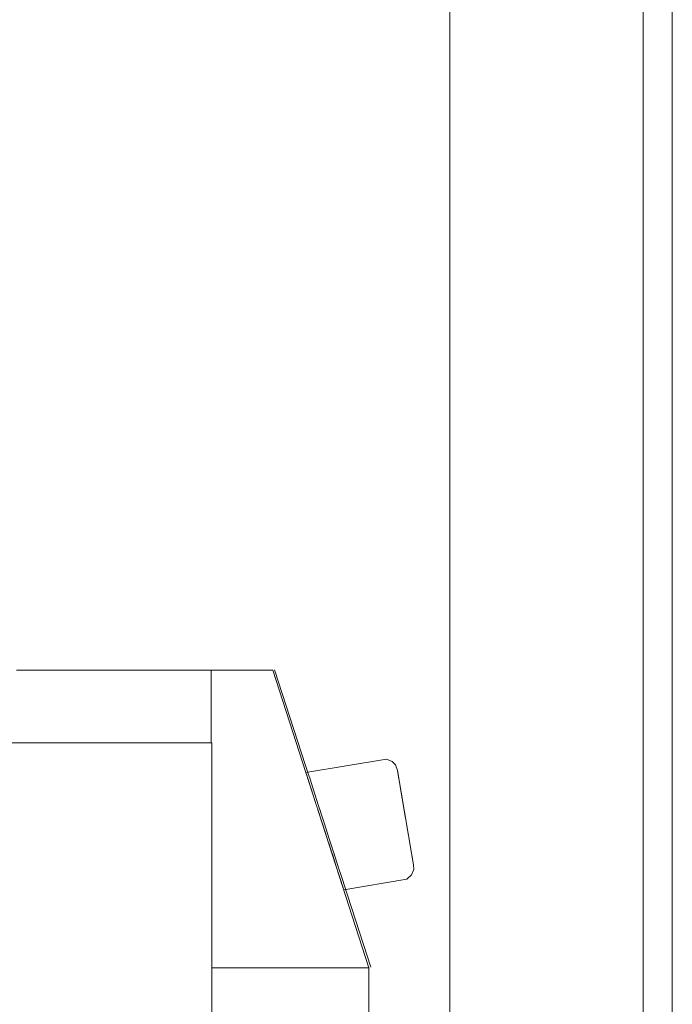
# Model space of a CAD drawing. Header units: millimetres. Extents: x 58537 to 97688, y -8921 to 14216.
# Tile 181 of 189: x 69015 to 69285, y 6482 to 6889. Entities that reach past the tile are written whole.
import ezdxf

# ---------------------------------------------------------------- set-up
doc = ezdxf.new("R2010")
doc.units = ezdxf.units.MM
doc.header["$MEASUREMENT"] = 0
doc.linetypes.add('Wipeout_Contour', pattern=[1000, 0, -1000])
for name, color, linetype in [('Nowe_A-Armatura', 7, 'Continuous'), ('Nowe_A-Wymiary-Zewnętrzne', 7, 'Continuous'), ('Nowe_Drzwi Archicad', 7, 'Continuous')]:
    doc.layers.add(name, color=color, linetype=linetype)
for name, color, linetype, lineweight in [('Nowe_A-Armatura_Nr_pióra__2', 8, 'Continuous', 13), ('Nowe_A-Wymiary-Zewnętrzne_Nr_pióra__46', 5, 'Continuous', 15), ('Nowe_Drzwi Archicad_Nr_pióra__3', 7, 'Continuous', 13)]:
    doc.layers.add(name, color=color, linetype=linetype, lineweight=lineweight)
doc.layers.add('Nowe_A-Wymiary-Zewnętrzne_Nr_pióra__45', color=7, linetype='Continuous', lineweight=15, true_color=0x40a5ff)
doc.layers.add('Nowe_A-Wymiary-Zewnętrzne_Nr_pióra__85', color=7, linetype='Continuous', lineweight=13, true_color=0x80c2ff)
doc.styles.add('STYL_AUTOMATYCZNY_2', font='arial.ttf')
doc.dimstyles.new('STYL_AUTOMATYCZNY__1', dxfattribs={"dimtxt": 125, "dimasz": 47.5, "dimexe": 0.18, "dimexo": 20, "dimgap": 0, "dimtad": 1, "dimdec": 1, "dimlfac": 0.1, "dimzin": 0, "dimdsep": 46, "dimtxsty": 'STYL_AUTOMATYCZNY_2', "dimblk": 'ARROWHEAD_11', "dimblk1": 'ARROWHEAD_11', "dimblk2": 'ARROWHEAD_11', "dimcen": 0.09, "dimclrd": 256, "dimclre": 256, "dimclrt": 5, "dimadec": 1, "dimazin": 0, "dimtfac": 1, "dimtdec": 4, "dimtmove": 0, "dimatfit": 3, "dimfxl": 0, "dimtolj": 1, "dimtzin": 0, "dimarcsym": 0})

# ---------------------------------------------------------------- blocks, each defined once
blk = doc.blocks.new('ElemPrzekroju_254')
at = {"color": 254, "linetype": 'Wipeout_Contour', "lineweight": 0, "ltscale": 277699.59036}
blk.add_wipeout([(69094.59, 6497), (69159.59, 6497), (69119.86, 6619.98), (69094.59, 6497.85)], dxfattribs=at).dxf.layer = 'Nowe_A-Armatura'
at = {"color": 254, "linetype": 'Wipeout_Contour', "lineweight": 0, "ltscale": 208446.615621}
blk.add_wipeout([(69169.15, 6580.69), (69170.65, 6580.85), (69169.26, 6582.31)], dxfattribs=at).dxf.layer = 'Nowe_A-Armatura'
at = {"color": 254, "linetype": 'Wipeout_Contour', "lineweight": 0, "ltscale": 347064.120661}
blk.add_wipeout([(69119.86, 6619.98), (69094.41, 6619.98), (69094.41, 6590), (69094.59, 6590), (69094.59, 6497.85)], dxfattribs=at).dxf.layer = 'Nowe_A-Armatura'
at = {"color": 254, "linetype": 'Wipeout_Contour', "lineweight": 0, "ltscale": 208372.421705}
blk.add_wipeout([(69134.13, 6575.81), (69135.83, 6570.56), (69166.24, 6579.18)], dxfattribs=at).dxf.layer = 'Nowe_A-Armatura'
at = {"color": 254, "linetype": 'Wipeout_Contour', "lineweight": 0, "ltscale": 208414.164149}
blk.add_wipeout([(69142.89, 6548.7), (69172.75, 6548.34), (69170.41, 6554.74)], dxfattribs=at).dxf.layer = 'Nowe_A-Armatura'
at = {"color": 254, "linetype": 'Wipeout_Contour', "lineweight": 0, "ltscale": 208393.548249}
blk.add_wipeout([(69173.38, 6537.38), (69146.9, 6536.29), (69148.59, 6531.04)], dxfattribs=at).dxf.layer = 'Nowe_A-Armatura'
at = {"color": 254, "linetype": 'Wipeout_Contour', "lineweight": 0, "ltscale": 346798.572088}
blk.add_wipeout([(69007.54, 6590), (69094.41, 6590), (69094.41, 6620), (69013.43, 6615.62), (69012.57, 6607.16)], dxfattribs=at).dxf.layer = 'Nowe_A-Armatura'
at = {"color": 254, "linetype": 'Wipeout_Contour', "lineweight": 0, "ltscale": 208370.697296}
blk.add_wipeout([(69134.13, 6575.81), (69165.74, 6582.12), (69133.69, 6577.19)], dxfattribs=at).dxf.layer = 'Nowe_A-Armatura'
at = {"color": 254, "linetype": 'Wipeout_Contour', "lineweight": 0, "ltscale": 208388.172763}
blk.add_wipeout([(69172.75, 6548.34), (69142.89, 6548.7), (69144.35, 6544.16)], dxfattribs=at).dxf.layer = 'Nowe_A-Armatura'
at = {"color": 254, "linetype": 'Wipeout_Contour', "lineweight": 0, "ltscale": 208395.274922}
blk.add_wipeout([(69173.88, 6534.44), (69148.59, 6531.04), (69149.04, 6529.66)], dxfattribs=at).dxf.layer = 'Nowe_A-Armatura'
at = {"color": 254, "linetype": 'Wipeout_Contour', "lineweight": 0, "ltscale": 208071.815837}
blk.add_wipeout([(69013.88, 6620), (69013.43, 6615.62), (69094.41, 6620)], dxfattribs=at).dxf.layer = 'Nowe_A-Armatura'
at = {"color": 254, "linetype": 'Wipeout_Contour', "lineweight": 0, "ltscale": 1453548.133072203}
blk.add_wipeout([(68694.25, 6470), (68700.17, 6469), (68842.29, 6469), (68834.76, 6424.38), (68827.39, 6379.67), (68818.01, 6335.32), (68806.93, 6291.37), (68802.68, 6275.7), (69094.59, 5780), (69094.59, 6590), (69007.54, 6590), (69007.33, 6589.27), (69001.28, 6571.63), (68994.49, 6554.25), (68987.27, 6537.06), (68979.72, 6520), (68954.72, 6520), (68952.32, 6507), (68948.76, 6494.26), (68944.09, 6481.9), (68938.32, 6470)], dxfattribs=at).dxf.layer = 'Nowe_A-Armatura'
at = {"color": 254, "linetype": 'Wipeout_Contour', "lineweight": 0, "ltscale": 208375.725067}
blk.add_wipeout([(69135.83, 6570.56), (69138.37, 6562.69), (69167.03, 6574.55)], dxfattribs=at).dxf.layer = 'Nowe_A-Armatura'
at = {"color": 254, "linetype": 'Wipeout_Contour', "lineweight": 0, "ltscale": 208384.326766}
blk.add_wipeout([(69142.89, 6548.7), (69170.41, 6554.74), (69141.36, 6553.42)], dxfattribs=at).dxf.layer = 'Nowe_A-Armatura'
at = {"color": 254, "linetype": 'Wipeout_Contour', "lineweight": 0, "ltscale": 208390.176074}
blk.add_wipeout([(69172.59, 6542.01), (69144.35, 6544.16), (69146.9, 6536.29)], dxfattribs=at).dxf.layer = 'Nowe_A-Armatura'
at = {"color": 254, "linetype": 'Wipeout_Contour', "lineweight": 0, "ltscale": 208396.985688}
blk.add_wipeout([(69175.25, 6533.66), (69149.04, 6529.66), (69149.19, 6529.19)], dxfattribs=at).dxf.layer = 'Nowe_A-Armatura'
at = {"layer": 'Nowe_A-Armatura_Nr_pióra__2', "color": 8, "linetype": 'Continuous', "lineweight": 13}
for p, q in [((69094.41, 6620), (69013.88, 6620)), ((69094.41, 6590), (69094.41, 6619.98)), ((69094.41, 6619.98), (69119.86, 6619.98)), ((69007.54, 6590), (69094.59, 6590))]:
    blk.add_line(p, q, dxfattribs=at)
at = {"color": 254, "linetype": 'Wipeout_Contour', "lineweight": 0, "ltscale": 208380.265989}
blk.add_wipeout([(69169.32, 6568.54), (69138.37, 6562.69), (69139.84, 6558.14)], dxfattribs=at).dxf.layer = 'Nowe_A-Armatura'
at = {"color": 254, "linetype": 'Wipeout_Contour', "lineweight": 0, "ltscale": 208416.115164}
blk.add_wipeout([(69172.75, 6548.34), (69144.35, 6544.16), (69172.59, 6542.01)], dxfattribs=at).dxf.layer = 'Nowe_A-Armatura'
at = {"color": 254, "linetype": 'Wipeout_Contour', "lineweight": 0, "ltscale": 208421.190217}
blk.add_wipeout([(69149.04, 6529.66), (69175.25, 6533.66), (69173.88, 6534.44)], dxfattribs=at).dxf.layer = 'Nowe_A-Armatura'
at = {"color": 254, "linetype": 'Wipeout_Contour', "lineweight": 0, "ltscale": 277588.955688}
blk.add_wipeout([(69094.59, 5985.5), (69159.59, 5985.5), (69159.59, 6497), (69094.59, 5986.87)], dxfattribs=at).dxf.layer = 'Nowe_A-Armatura'
at = {"color": 254, "linetype": 'Wipeout_Contour', "lineweight": 0, "ltscale": 208381.627816}
blk.add_wipeout([(69141.36, 6553.42), (69169.21, 6561.82), (69139.84, 6558.14)], dxfattribs=at).dxf.layer = 'Nowe_A-Armatura'
at = {"color": 254, "linetype": 'Wipeout_Contour', "lineweight": 0, "ltscale": 208419.297193}
blk.add_wipeout([(69173.38, 6537.38), (69148.59, 6531.04), (69173.88, 6534.44)], dxfattribs=at).dxf.layer = 'Nowe_A-Armatura'
at = {"color": 254, "linetype": 'Wipeout_Contour', "lineweight": 0, "ltscale": 208217.484536}
blk.add_wipeout([(69094.59, 6497), (69094.59, 5986.87), (69159.59, 6497)], dxfattribs=at).dxf.layer = 'Nowe_A-Armatura'
at = {"layer": 'Nowe_A-Armatura_Nr_pióra__2', "color": 8, "linetype": 'Continuous', "lineweight": 13}
for p, q in [((69094.59, 5780), (69094.59, 6590)), ((69159.59, 6497), (69094.59, 6497)), ((69159.59, 5985.5), (69159.59, 6497))]:
    blk.add_line(p, q, dxfattribs=at)
at = {"color": 254, "linetype": 'Wipeout_Contour', "lineweight": 0, "ltscale": 208409.929629}
blk.add_wipeout([(69169.21, 6561.82), (69169.32, 6568.54), (69139.84, 6558.14)], dxfattribs=at).dxf.layer = 'Nowe_A-Armatura'
at = {"color": 254, "linetype": 'Wipeout_Contour', "lineweight": 0, "ltscale": 208417.506816}
blk.add_wipeout([(69173.38, 6537.38), (69172.59, 6542.01), (69146.9, 6536.29)], dxfattribs=at).dxf.layer = 'Nowe_A-Armatura'
at = {"color": 254, "linetype": 'Wipeout_Contour', "lineweight": 0, "ltscale": 208410.805786}
blk.add_wipeout([(69141.36, 6553.42), (69170.41, 6554.74), (69169.21, 6561.82)], dxfattribs=at).dxf.layer = 'Nowe_A-Armatura'
at = {"color": 254, "linetype": 'Wipeout_Contour', "lineweight": 0, "ltscale": 208455.729895}
blk.add_wipeout([(69177.26, 6544.33), (69171.42, 6578.52), (69178.08, 6539.5)], dxfattribs=at).dxf.layer = 'Nowe_A-Armatura'
at = {"color": 254, "linetype": 'Wipeout_Contour', "lineweight": 0, "ltscale": 208408.020831}
blk.add_wipeout([(69169.32, 6568.54), (69167.03, 6574.55), (69138.37, 6562.69)], dxfattribs=at).dxf.layer = 'Nowe_A-Armatura'
at = {"color": 254, "linetype": 'Wipeout_Contour', "lineweight": 0, "ltscale": 208404.124464}
blk.add_wipeout([(69166.24, 6579.18), (69135.83, 6570.56), (69167.03, 6574.55)], dxfattribs=at).dxf.layer = 'Nowe_A-Armatura'
at = {"color": 254, "linetype": 'Wipeout_Contour', "lineweight": 0, "ltscale": 208458.037223}
blk.add_wipeout([(69178.08, 6539.5), (69176.13, 6550.83), (69177.16, 6543.92)], dxfattribs=at).dxf.layer = 'Nowe_A-Armatura'
at = {"layer": 'Nowe_A-Armatura_Nr_pióra__2', "color": 8, "linetype": 'Continuous', "lineweight": 13}
blk.add_line((69135.03, 6573.02), (69135.83, 6570.56), dxfattribs=at)
at = {"color": 254, "linetype": 'Wipeout_Contour', "lineweight": 0, "ltscale": 208402.922849}
blk.add_wipeout([(69133.52, 6577.72), (69165.74, 6582.12), (69166.81, 6583.3)], dxfattribs=at).dxf.layer = 'Nowe_A-Armatura'
at = {"color": 254, "linetype": 'Wipeout_Contour', "lineweight": 0, "ltscale": 208455.404032}
blk.add_wipeout([(69176.13, 6550.83), (69178.08, 6539.5), (69171.42, 6578.52)], dxfattribs=at).dxf.layer = 'Nowe_A-Armatura'
at = {"color": 254, "linetype": 'Wipeout_Contour', "lineweight": 0, "ltscale": 208402.360414}
blk.add_wipeout([(69166.24, 6579.18), (69165.74, 6582.12), (69134.13, 6575.81)], dxfattribs=at).dxf.layer = 'Nowe_A-Armatura'
at = {"color": 254, "linetype": 'Wipeout_Contour', "lineweight": 0, "ltscale": 208451.730087}
blk.add_wipeout([(69173.3, 6567.09), (69171.42, 6578.52), (69171.88, 6574.23)], dxfattribs=at).dxf.layer = 'Nowe_A-Armatura'
at = {"color": 254, "linetype": 'Wipeout_Contour', "lineweight": 0, "ltscale": 208370.265011}
blk.add_wipeout([(69165.74, 6582.12), (69133.52, 6577.72), (69133.69, 6577.19)], dxfattribs=at).dxf.layer = 'Nowe_A-Armatura'
at = {"color": 254, "linetype": 'Wipeout_Contour', "lineweight": 0, "ltscale": 208453.589592}
blk.add_wipeout([(69176.13, 6550.83), (69171.42, 6578.52), (69173.3, 6567.09)], dxfattribs=at).dxf.layer = 'Nowe_A-Armatura'
at = {"layer": 'Nowe_A-Armatura_Nr_pióra__2', "color": 8, "linetype": 'Continuous', "lineweight": 13}
for p, q in [((69119.86, 6619.98), (69159.59, 6497)), ((69160.35, 6497.25), (69120.62, 6620.23)), ((69133.52, 6577.72), (69133.69, 6577.19))]:
    blk.add_line(p, q, dxfattribs=at)
at = {"color": 254, "linetype": 'Wipeout_Contour', "lineweight": 0, "ltscale": 208446.857524}
blk.add_wipeout([(69169.63, 6575.63), (69171.88, 6574.23), (69169.15, 6580.69)], dxfattribs=at).dxf.layer = 'Nowe_A-Armatura'
at = {"color": 254, "linetype": 'Wipeout_Contour', "lineweight": 0, "ltscale": 208454.874061}
blk.add_wipeout([(69173.3, 6567.09), (69174.63, 6559.11), (69176.13, 6550.83)], dxfattribs=at).dxf.layer = 'Nowe_A-Armatura'
at = {"color": 254, "linetype": 'Wipeout_Contour', "lineweight": 0, "ltscale": 208439.306225}
blk.add_wipeout([(69166.81, 6583.3), (69165.74, 6582.12), (69169.15, 6580.69)], dxfattribs=at).dxf.layer = 'Nowe_A-Armatura'
at = {"color": 254, "linetype": 'Wipeout_Contour', "lineweight": 0, "ltscale": 208447.509588}
blk.add_wipeout([(69171.75, 6567.73), (69171.88, 6574.23), (69169.63, 6575.63)], dxfattribs=at).dxf.layer = 'Nowe_A-Armatura'
at = {"color": 254, "linetype": 'Wipeout_Contour', "lineweight": 0, "ltscale": 208445.167748}
blk.add_wipeout([(69169.32, 6568.54), (69171.75, 6567.73), (69169.63, 6575.63)], dxfattribs=at).dxf.layer = 'Nowe_A-Armatura'
at = {"color": 254, "linetype": 'Wipeout_Contour', "lineweight": 0, "ltscale": 208440.438172}
blk.add_wipeout([(69169.63, 6575.63), (69167.03, 6574.55), (69169.32, 6568.54)], dxfattribs=at).dxf.layer = 'Nowe_A-Armatura'
at = {"color": 254, "linetype": 'Wipeout_Contour', "lineweight": 0, "ltscale": 208452.708588}
blk.add_wipeout([(69173.3, 6567.09), (69172.97, 6558.83), (69174.63, 6559.11)], dxfattribs=at).dxf.layer = 'Nowe_A-Armatura'
at = {"color": 254, "linetype": 'Wipeout_Contour', "lineweight": 0, "ltscale": 208441.078719}
blk.add_wipeout([(69169.15, 6580.69), (69166.24, 6579.18), (69169.63, 6575.63)], dxfattribs=at).dxf.layer = 'Nowe_A-Armatura'
at = {"color": 254, "linetype": 'Wipeout_Contour', "lineweight": 0, "ltscale": 208450.15434}
blk.add_wipeout([(69172.97, 6558.83), (69173.3, 6567.09), (69171.75, 6567.73)], dxfattribs=at).dxf.layer = 'Nowe_A-Armatura'
at = {"color": 254, "linetype": 'Wipeout_Contour', "lineweight": 0, "ltscale": 208438.515364}
blk.add_wipeout([(69166.24, 6579.18), (69169.15, 6580.69), (69165.74, 6582.12)], dxfattribs=at).dxf.layer = 'Nowe_A-Armatura'
at = {"color": 254, "linetype": 'Wipeout_Contour', "lineweight": 0, "ltscale": 208452.917809}
blk.add_wipeout([(69174.84, 6549.63), (69176.13, 6550.83), (69172.97, 6558.83)], dxfattribs=at).dxf.layer = 'Nowe_A-Armatura'
at = {"color": 254, "linetype": 'Wipeout_Contour', "lineweight": 0, "ltscale": 208447.900005}
blk.add_wipeout([(69169.15, 6580.69), (69171.42, 6578.52), (69170.65, 6580.85)], dxfattribs=at).dxf.layer = 'Nowe_A-Armatura'
at = {"color": 254, "linetype": 'Wipeout_Contour', "lineweight": 0, "ltscale": 208443.456251}
blk.add_wipeout([(69172.97, 6558.83), (69169.21, 6561.82), (69170.41, 6554.74)], dxfattribs=at).dxf.layer = 'Nowe_A-Armatura'
at = {"color": 254, "linetype": 'Wipeout_Contour', "lineweight": 0, "ltscale": 208454.626299}
blk.add_wipeout([(69175.7, 6541.63), (69177.16, 6543.92), (69174.84, 6549.63)], dxfattribs=at).dxf.layer = 'Nowe_A-Armatura'
at = {"color": 254, "linetype": 'Wipeout_Contour', "lineweight": 0, "ltscale": 208442.191379}
blk.add_wipeout([(69166.81, 6583.3), (69169.15, 6580.69), (69169.26, 6582.31)], dxfattribs=at).dxf.layer = 'Nowe_A-Armatura'
at = {"color": 254, "linetype": 'Wipeout_Contour', "lineweight": 0, "ltscale": 208446.448204}
blk.add_wipeout([(69169.32, 6568.54), (69172.97, 6558.83), (69171.75, 6567.73)], dxfattribs=at).dxf.layer = 'Nowe_A-Armatura'
at = {"color": 254, "linetype": 'Wipeout_Contour', "lineweight": 0, "ltscale": 208450.377991}
blk.add_wipeout([(69175.7, 6541.63), (69174.84, 6549.63), (69172.75, 6548.34)], dxfattribs=at).dxf.layer = 'Nowe_A-Armatura'
at = {"color": 254, "linetype": 'Wipeout_Contour', "lineweight": 0, "ltscale": 208448.303263}
blk.add_wipeout([(69169.15, 6580.69), (69171.88, 6574.23), (69171.42, 6578.52)], dxfattribs=at).dxf.layer = 'Nowe_A-Armatura'
at = {"color": 254, "linetype": 'Wipeout_Contour', "lineweight": 0, "ltscale": 208443.935228}
blk.add_wipeout([(69172.97, 6558.83), (69169.32, 6568.54), (69169.21, 6561.82)], dxfattribs=at).dxf.layer = 'Nowe_A-Armatura'
at = {"color": 254, "linetype": 'Wipeout_Contour', "lineweight": 0, "ltscale": 208456.674914}
blk.add_wipeout([(69175.7, 6541.63), (69178.08, 6539.5), (69177.16, 6543.92)], dxfattribs=at).dxf.layer = 'Nowe_A-Armatura'
at = {"layer": 'Nowe_A-Armatura_Nr_pióra__2', "color": 8, "linetype": 'Continuous', "lineweight": 13}
blk.add_line((69166.81, 6583.3), (69169.26, 6582.31), dxfattribs=at)
at = {"color": 254, "linetype": 'Wipeout_Contour', "lineweight": 0, "ltscale": 208438.968061}
blk.add_wipeout([(69169.63, 6575.63), (69166.24, 6579.18), (69167.03, 6574.55)], dxfattribs=at).dxf.layer = 'Nowe_A-Armatura'
at = {"color": 254, "linetype": 'Wipeout_Contour', "lineweight": 0, "ltscale": 208451.142431}
blk.add_wipeout([(69171.75, 6567.73), (69173.3, 6567.09), (69171.88, 6574.23)], dxfattribs=at).dxf.layer = 'Nowe_A-Armatura'
at = {"color": 254, "linetype": 'Wipeout_Contour', "lineweight": 0, "ltscale": 208449.809104}
blk.add_wipeout([(69172.97, 6558.83), (69172.75, 6548.34), (69174.84, 6549.63)], dxfattribs=at).dxf.layer = 'Nowe_A-Armatura'
at = {"color": 254, "linetype": 'Wipeout_Contour', "lineweight": 0, "ltscale": 208455.69283}
blk.add_wipeout([(69178.08, 6539.5), (69175.7, 6541.63), (69176.62, 6536.71)], dxfattribs=at).dxf.layer = 'Nowe_A-Armatura'
at = {"layer": 'Nowe_A-Armatura_Nr_pióra__2', "color": 8, "linetype": 'Continuous', "lineweight": 13}
for p, q in [((69166.81, 6583.3), (69133.52, 6577.72)), ((69169.26, 6582.31), (69170.65, 6580.85)), ((69170.65, 6580.85), (69171.42, 6578.52))]:
    blk.add_line(p, q, dxfattribs=at)
at = {"color": 254, "linetype": 'Wipeout_Contour', "lineweight": 0, "ltscale": 208445.126921}
blk.add_wipeout([(69172.75, 6548.34), (69172.97, 6558.83), (69170.41, 6554.74)], dxfattribs=at).dxf.layer = 'Nowe_A-Armatura'
at = {"color": 254, "linetype": 'Wipeout_Contour', "lineweight": 0, "ltscale": 208457.255192}
blk.add_wipeout([(69176.62, 6536.71), (69178.2, 6537.69), (69178.08, 6539.5)], dxfattribs=at).dxf.layer = 'Nowe_A-Armatura'
at = {"color": 254, "linetype": 'Wipeout_Contour', "lineweight": 0, "ltscale": 208453.749654}
blk.add_wipeout([(69172.97, 6558.83), (69176.13, 6550.83), (69174.63, 6559.11)], dxfattribs=at).dxf.layer = 'Nowe_A-Armatura'
at = {"color": 254, "linetype": 'Wipeout_Contour', "lineweight": 0, "ltscale": 208447.997789}
blk.add_wipeout([(69172.75, 6548.34), (69172.59, 6542.01), (69175.7, 6541.63)], dxfattribs=at).dxf.layer = 'Nowe_A-Armatura'
at = {"color": 254, "linetype": 'Wipeout_Contour', "lineweight": 0, "ltscale": 208456.594342}
blk.add_wipeout([(69178.2, 6537.69), (69176.62, 6536.71), (69177.26, 6535.43)], dxfattribs=at).dxf.layer = 'Nowe_A-Armatura'
at = {"color": 254, "linetype": 'Wipeout_Contour', "lineweight": 0, "ltscale": 208455.783457}
blk.add_wipeout([(69174.84, 6549.63), (69177.16, 6543.92), (69176.13, 6550.83)], dxfattribs=at).dxf.layer = 'Nowe_A-Armatura'
at = {"color": 254, "linetype": 'Wipeout_Contour', "lineweight": 0, "ltscale": 208450.44714}
blk.add_wipeout([(69175.7, 6541.63), (69173.38, 6537.38), (69176.62, 6536.71)], dxfattribs=at).dxf.layer = 'Nowe_A-Armatura'
at = {"layer": 'Nowe_A-Armatura_Nr_pióra__2', "color": 8, "linetype": 'Continuous', "lineweight": 13}
blk.add_line((69171.42, 6578.52), (69177.26, 6544.33), dxfattribs=at)
at = {"color": 254, "linetype": 'Wipeout_Contour', "lineweight": 0, "ltscale": 208448.575069}
blk.add_wipeout([(69176.62, 6536.71), (69173.38, 6537.38), (69173.88, 6534.44)], dxfattribs=at).dxf.layer = 'Nowe_A-Armatura'
at = {"color": 254, "linetype": 'Wipeout_Contour', "lineweight": 0, "ltscale": 208449.698106}
blk.add_wipeout([(69176.62, 6536.71), (69173.88, 6534.44), (69175.25, 6533.66)], dxfattribs=at).dxf.layer = 'Nowe_A-Armatura'
at = {"color": 254, "linetype": 'Wipeout_Contour', "lineweight": 0, "ltscale": 208453.010801}
blk.add_wipeout([(69175.25, 6533.66), (69177.26, 6535.43), (69176.62, 6536.71)], dxfattribs=at).dxf.layer = 'Nowe_A-Armatura'
at = {"layer": 'Nowe_A-Armatura_Nr_pióra__2', "color": 8, "linetype": 'Continuous', "lineweight": 13}
for p, q in [((69178.2, 6537.69), (69178.08, 6539.5)), ((69149.19, 6529.19), (69175.25, 6533.66))]:
    blk.add_line(p, q, dxfattribs=at)
at = {"color": 254, "linetype": 'Wipeout_Contour', "lineweight": 0, "ltscale": 208447.469459}
blk.add_wipeout([(69175.7, 6541.63), (69172.59, 6542.01), (69173.38, 6537.38)], dxfattribs=at).dxf.layer = 'Nowe_A-Armatura'
at = {"layer": 'Nowe_A-Armatura_Nr_pióra__2', "color": 8, "linetype": 'Continuous', "lineweight": 13}
for p, q in [((69177.26, 6544.33), (69178.08, 6539.5)), ((69178.2, 6537.69), (69177.26, 6535.43)), ((69177.26, 6535.43), (69175.25, 6533.66))]:
    blk.add_line(p, q, dxfattribs=at)
blk = doc.blocks.new('ElemPrzekroju_258')
at = {"color": 254, "linetype": 'Wipeout_Contour', "lineweight": 0, "ltscale": 278475.563757}
blk.add_wipeout([(69273.07, 7817), (69273.07, 5780), (69285.07, 5780), (69285.07, 7805)], dxfattribs=at).dxf.layer = 'Nowe_Drzwi Archicad'
at = {"layer": 'Nowe_Drzwi Archicad_Nr_pióra__3', "color": 7, "linetype": 'Continuous', "lineweight": 13}
blk.add_line((69285.07, 5780), (69285.07, 7805), dxfattribs=at)
at = {"color": 254, "linetype": 'Wipeout_Contour', "lineweight": 0, "ltscale": 1737484.804998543}
blk.add_wipeout([(69193.07, 5780), (69273.07, 5780), (69273.07, 7817), (69193.07, 7897), (69193.07, 6472.51), (69196.77, 6472.51), (69196.77, 6467.36), (69196.81, 6456.73), (69201.22, 6455.53), (69200.95, 6446.91), (69200.15, 6431.5), (69199.41, 6415.36), (69198.74, 6401.57), (69198.1, 6385.28), (69197.53, 6370.35), (69196.97, 6353.91), (69196.77, 6346.63), (69196.77, 6328.64), (69196.79, 6294.77), (69196.77, 6257.41), (69196.77, 6040.3), (69196.79, 6037.12), (69196.77, 6012.76), (69196.77, 6008.49), (69193.07, 6008.49)], dxfattribs=at).dxf.layer = 'Nowe_Drzwi Archicad'
at = {"layer": 'Nowe_Drzwi Archicad_Nr_pióra__3', "color": 7, "linetype": 'Continuous', "lineweight": 13}
for p, q in [((69193.07, 7897), (69193.07, 6472.51)), ((69273.07, 5780), (69273.07, 7817))]:
    blk.add_line(p, q, dxfattribs=at)
blk = doc.blocks.new('*D980')
at = {"layer": 'Nowe_A-Wymiary-Zewnętrzne_Nr_pióra__45', "linetype": 'Continuous', "lineweight": 15, "true_color": 0x40a5ff}
for points in [[(66434, 8320), (66434.95, 8315.22), (66437.66, 8311.16), (66441.72, 8308.45), (66446.5, 8307.5), (66451.28, 8308.45), (66455.34, 8311.16), (66458.05, 8315.22), (66459, 8320), (66458.05, 8324.78), (66455.34, 8328.84), (66451.28, 8331.55), (66446.5, 8332.5), (66441.72, 8331.55), (66437.66, 8328.84), (66434.95, 8324.78)], [(66434, 5780), (66434.95, 5775.22), (66437.66, 5771.16), (66441.72, 5768.45), (66446.5, 5767.5), (66451.28, 5768.45), (66455.34, 5771.16), (66458.05, 5775.22), (66459, 5780), (66458.05, 5784.78), (66455.34, 5788.84), (66451.28, 5791.55), (66446.5, 5792.5), (66441.72, 5791.55), (66437.66, 5788.84), (66434.95, 5784.78)]]:
    blk.add_hatch(color=161, dxfattribs=at).paths.add_polyline_path(points)
at = {"layer": 'Nowe_A-Wymiary-Zewnętrzne_Nr_pióra__45', "color": 161, "linetype": 'Continuous', "lineweight": 15, "true_color": 0x40a5ff}
for centre in [(66446.5, 8320), (66446.5, 5780)]:
    blk.add_circle(centre, 12.5, dxfattribs=at)
at = {"layer": 'Nowe_A-Wymiary-Zewnętrzne_Nr_pióra__85', "color": 151, "linetype": 'Continuous', "lineweight": 13, "true_color": 0x80c2ff}
for p, q in [((66446.5, 5792.5), (66446.5, 8307.5)), ((66434, 5780), (66399.62, 5780)), ((66493.37, 5780), (66459, 5780))]:
    blk.add_line(p, q, dxfattribs=at)
at = {"layer": 'Nowe_A-Wymiary-Zewnętrzne_Nr_pióra__46', "color": 5, "lineweight": 15, "char_height": 125, "attachment_point": 7, "rotation": 90, "style": 'STYL_AUTOMATYCZNY_2'}
for s, insert in [('\\A1;{\\pql;\\fArial|b0|i0|c238|p0;\\W1.000000;21,0}', (66421.5, 7973.85)), ('\\A1;{\\pql;\\fArial|b0|i0|c238|p0;\\W1.000000;254,0}', (66421.5, 6835.5)), ('\\A1;{\\pql;\\fArial|b0|i0|c238|p0;\\W1.000000;14,0}', (66421.5, 5792.5))]:
    blk.add_mtext(s, dxfattribs=dict(at, insert=insert))
blk = doc.blocks.new('ARROWHEAD_11')
at = {"color": 0, "linetype": 'Continuous', "lineweight": 0}
blk.add_line((0, 0), (-1, 0), dxfattribs=at)
at = {"color": 0, "linetype": 'Continuous', "lineweight": 0, "const_width": 0.25, "flags": 128}
blk.add_lwpolyline([(-0.125, 0, 1), (0.125, 0, 1)], format="xyb", close=True, dxfattribs=at)
blk = doc.blocks.new('*D1021')
at = {"layer": 'Nowe_A-Wymiary-Zewnętrzne_Nr_pióra__45', "linetype": 'Continuous', "lineweight": 15, "true_color": 0x40a5ff}
for points in [[(93173.54, 7980), (93174.49, 7975.22), (93177.2, 7971.16), (93181.25, 7968.45), (93186.04, 7967.5), (93190.82, 7968.45), (93194.88, 7971.16), (93197.59, 7975.22), (93198.54, 7980), (93197.59, 7984.78), (93194.88, 7988.84), (93190.82, 7991.55), (93186.04, 7992.5), (93181.25, 7991.55), (93177.2, 7988.84), (93174.49, 7984.78)], [(93173.54, 5780), (93174.49, 5775.22), (93177.2, 5771.16), (93181.25, 5768.45), (93186.04, 5767.5), (93190.82, 5768.45), (93194.88, 5771.16), (93197.59, 5775.22), (93198.54, 5780), (93197.59, 5784.78), (93194.88, 5788.84), (93190.82, 5791.55), (93186.04, 5792.5), (93181.25, 5791.55), (93177.2, 5788.84), (93174.49, 5784.78)]]:
    blk.add_hatch(color=161, dxfattribs=at).paths.add_polyline_path(points)
at = {"layer": 'Nowe_A-Wymiary-Zewnętrzne_Nr_pióra__45', "color": 161, "linetype": 'Continuous', "lineweight": 15, "true_color": 0x40a5ff}
for centre in [(93186.04, 7980), (93186.04, 5780)]:
    blk.add_circle(centre, 12.5, dxfattribs=at)
at = {"layer": 'Nowe_A-Wymiary-Zewnętrzne_Nr_pióra__85', "color": 151, "linetype": 'Continuous', "lineweight": 13, "true_color": 0x80c2ff}
for p, q in [((93173.54, 7980), (93139.16, 7980)), ((93232.91, 7980), (93198.54, 7980)), ((93186.04, 5792.5), (93186.04, 7967.5)), ((93173.54, 5780), (93139.16, 5780)), ((93232.91, 5780), (93198.54, 5780))]:
    blk.add_line(p, q, dxfattribs=at)
at = {"layer": 'Nowe_A-Wymiary-Zewnętrzne_Nr_pióra__46', "color": 5, "lineweight": 15, "char_height": 125, "attachment_point": 7, "rotation": 90, "style": 'STYL_AUTOMATYCZNY_2'}
for s, insert in [('\\A1;{\\pql;\\fArial|b0|i0|c238|p0;\\W1.000000;220,0}', (93161.04, 6832.33)), ('\\A1;{\\pql;\\fArial|b0|i0|c238|p0;\\W1.000000;14,0}', (93161.04, 5792.5))]:
    blk.add_mtext(s, dxfattribs=dict(at, insert=insert))
blk = doc.blocks.new('*D1027')
at = {"layer": 'Nowe_A-Wymiary-Zewnętrzne_Nr_pióra__45', "linetype": 'Continuous', "lineweight": 15, "true_color": 0x40a5ff}
for points in [[(93506.73, 12845.37), (93507.68, 12840.59), (93510.39, 12836.54), (93514.45, 12833.83), (93519.23, 12832.87), (93524.01, 12833.83), (93528.07, 12836.54), (93530.78, 12840.59), (93531.73, 12845.37), (93530.78, 12850.16), (93528.07, 12854.21), (93524.01, 12856.92), (93519.23, 12857.87), (93514.45, 12856.92), (93510.39, 12854.21), (93507.68, 12850.16)], [(93506.73, -450), (93507.68, -454.78), (93510.39, -458.84), (93514.45, -461.55), (93519.23, -462.5), (93524.01, -461.55), (93528.07, -458.84), (93530.78, -454.78), (93531.73, -450), (93530.78, -445.22), (93528.07, -441.16), (93524.01, -438.45), (93519.23, -437.5), (93514.45, -438.45), (93510.39, -441.16), (93507.68, -445.22)]]:
    blk.add_hatch(color=161, dxfattribs=at).paths.add_polyline_path(points)
at = {"layer": 'Nowe_A-Wymiary-Zewnętrzne_Nr_pióra__45', "color": 161, "linetype": 'Continuous', "lineweight": 15, "true_color": 0x40a5ff}
for centre in [(93519.23, 12845.37), (93519.23, -450)]:
    blk.add_circle(centre, 12.5, dxfattribs=at)
at = {"layer": 'Nowe_A-Wymiary-Zewnętrzne_Nr_pióra__85', "color": 151, "linetype": 'Continuous', "lineweight": 13, "true_color": 0x80c2ff}
for p, q in [((93519.23, 12857.87), (93519.23, 12870.37)), ((93506.73, 12845.37), (93472.36, 12845.37)), ((93566.11, 12845.37), (93531.73, 12845.37)), ((93519.23, -437.5), (93519.23, 12832.87)), ((93506.73, -450), (93472.36, -450)), ((93566.11, -450), (93531.73, -450)), ((93519.23, -475), (93519.23, -462.5))]:
    blk.add_line(p, q, dxfattribs=at)
at = {"layer": 'Nowe_A-Wymiary-Zewnętrzne_Nr_pióra__46', "color": 5, "lineweight": 15, "insert": (93494.23, 5911.71), "char_height": 125, "attachment_point": 7, "rotation": 90, "style": 'STYL_AUTOMATYCZNY_2'}
blk.add_mtext('\\A1;{\\pql;\\fArial|b0|i0|c238|p0;\\W1.000000;1\xa0329,5}', dxfattribs=at)
blk = doc.blocks.new('*D1039')
at = {"layer": 'Nowe_A-Wymiary-Zewnętrzne_Nr_pióra__45', "linetype": 'Continuous', "lineweight": 15, "true_color": 0x40a5ff}
for points in [[(90228.51, 8320), (90229.46, 8315.22), (90232.17, 8311.16), (90236.23, 8308.45), (90241.01, 8307.5), (90245.79, 8308.45), (90249.85, 8311.16), (90252.56, 8315.22), (90253.51, 8320), (90252.56, 8324.78), (90249.85, 8328.84), (90245.79, 8331.55), (90241.01, 8332.5), (90236.23, 8331.55), (90232.17, 8328.84), (90229.46, 8324.78)], [(90228.51, 5780), (90229.46, 5775.22), (90232.17, 5771.16), (90236.23, 5768.45), (90241.01, 5767.5), (90245.79, 5768.45), (90249.85, 5771.16), (90252.56, 5775.22), (90253.51, 5780), (90252.56, 5784.78), (90249.85, 5788.84), (90245.79, 5791.55), (90241.01, 5792.5), (90236.23, 5791.55), (90232.17, 5788.84), (90229.46, 5784.78)]]:
    blk.add_hatch(color=161, dxfattribs=at).paths.add_polyline_path(points)
at = {"layer": 'Nowe_A-Wymiary-Zewnętrzne_Nr_pióra__45', "color": 161, "linetype": 'Continuous', "lineweight": 15, "true_color": 0x40a5ff}
for centre in [(90241.01, 8320), (90241.01, 5780)]:
    blk.add_circle(centre, 12.5, dxfattribs=at)
at = {"layer": 'Nowe_A-Wymiary-Zewnętrzne_Nr_pióra__85', "color": 151, "linetype": 'Continuous', "lineweight": 13, "true_color": 0x80c2ff}
for p, q in [((90241.01, 5792.5), (90241.01, 8307.5)), ((90228.51, 5780), (90194.13, 5780)), ((90287.88, 5780), (90253.51, 5780))]:
    blk.add_line(p, q, dxfattribs=at)
at = {"layer": 'Nowe_A-Wymiary-Zewnętrzne_Nr_pióra__46', "color": 5, "lineweight": 15, "char_height": 125, "attachment_point": 7, "rotation": 90, "style": 'STYL_AUTOMATYCZNY_2'}
for s, insert in [('\\A1;{\\pql;\\fArial|b0|i0|c238|p0;\\W1.000000;21,0}', (90216.01, 7973.85)), ('\\A1;{\\pql;\\fArial|b0|i0|c238|p0;\\W1.000000;254,0}', (90216.01, 6835.5)), ('\\A1;{\\pql;\\fArial|b0|i0|c238|p0;\\W1.000000;14,0}', (90216.01, 5792.5))]:
    blk.add_mtext(s, dxfattribs=dict(at, insert=insert))

msp = doc.modelspace()

# ---------------------------------------------------------------- block references
at = {"layer": 'Nowe_A-Armatura', "lineweight": 0}
msp.add_blockref('ElemPrzekroju_254', (0, 0), dxfattribs=at)

# ---------------------------------------------------------------- next in the draw order: block references
at = {"layer": 'Nowe_Drzwi Archicad', "lineweight": 0}
msp.add_blockref('ElemPrzekroju_258', (0, 0), dxfattribs=at)

# ---------------------------------------------------------------- next in the draw order: dimensions: what is measured, and where the dimension line sits
at = {"layer": 'Nowe_A-Wymiary-Zewnętrzne', "color": 151, "linetype": 'Continuous', "lineweight": 13, "true_color": 0x80c2ff}
for base, p1, p2, picture, middle in [((93519.23, 12845.37), (63041.84, -450), (64717.21, 12845.37), '*D1027', (93431.73, 6192.83)), ((66446.5, 8320), (58537.27, 5780), (78005.07, 8320), '*D980', (66359, 7044.89)), ((90241.01, 8320), (58537.27, 5780), (78005.07, 8320), '*D1039', (90153.51, 7044.89)), ((93186.04, 7980), (58537.27, 5780), (64770.07, 7980), '*D1021', (93098.54, 7041.72))]:
    dim = msp.add_linear_dim(base=base, p1=p1, p2=p2, angle=90, dimstyle='STYL_AUTOMATYCZNY__1', dxfattribs=at)
    dim.commit()
    dim.dimension.update_dxf_attribs({"geometry": picture, "text_midpoint": middle, "dimtype": 160, "text_rotation": 90})

doc.saveas('drawing.dxf')
